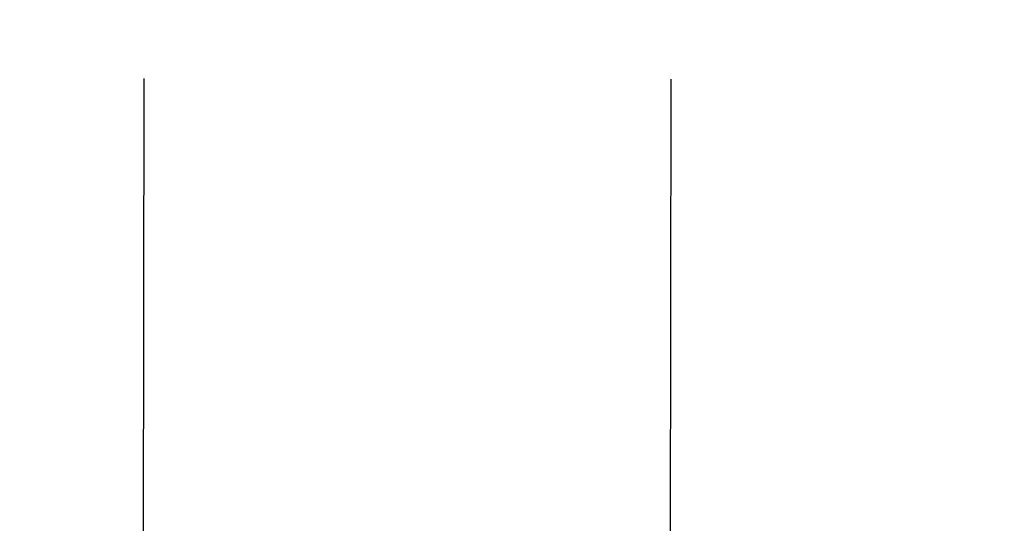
# Model space of a CAD drawing. Header units: inches. Extents: x 0 to 225, y 0 to 145.
# Tile 65 of 104: x 76.299 to 77.467, y 102.387 to 102.983. Entities that reach past the tile are written whole.
import ezdxf

# ---------------------------------------------------------------- set-up
doc = ezdxf.new("R2010")
doc.units = ezdxf.units.IN
doc.header["$LTSCALE"] = 12.349732
doc.header["$MEASUREMENT"] = 0
doc.linetypes.add('HIDDEN', pattern=[0.2, 0.1, -0.1])
doc.layers.get('0').update_dxf_attribs({"linetype": 'CONTINUOUS'})
doc.layers.add('02___PRT_ALL_AXES', color=7, linetype='CONTINUOUS')
doc.layers.add('DIMENSIONS', color=7, linetype='CONTINUOUS')
doc.styles.get("Standard").update_dxf_attribs({"font": 'txt', "width": 0.8})
doc.dimstyles.new('DIMSTYLE_3', dxfattribs={"dimtxt": 1.030245, "dimasz": 1.320827, "dimexe": 0.09, "dimexo": 0.07, "dimgap": 0.039, "dimtad": 0, "dimtih": 1, "dimtoh": 1, "dimzin": 4, "dimdsep": 46, "dimtxsty": 'Standard', "dimblk": '_FILLED', "dimblk1": '_FILLED', "dimblk2": '_FILLED', "dimcen": 0.09, "dimadec": 0, "dimazin": 0, "dimtfac": 1, "dimtofl": 0, "dimtmove": 0, "dimatfit": 3, "dimldrblk": '_FILLED', "dimfxl": 0, "dimtolj": 1, "dimtzin": 4, "dimarcsym": 0})

# ---------------------------------------------------------------- blocks, each defined once
blk = doc.blocks.new('_FILLED')
at = {"color": 0, "linetype": 'ByBlock'}
blk.add_solid([(0, 0), (-1, 0.2), (-1, -0.2)], dxfattribs=at)
blk = doc.blocks.new('*D13')
at = {"layer": 'DIMENSIONS', "color": 2, "linetype": 'Continuous'}
for p, q in [((73.9021, 93.3485), (71.2605, 93.3485)), ((77.5271, 93.3485), (79.7423, 93.3485))]:
    blk.add_line(p, q, dxfattribs=at)
at = {"layer": 'DIMENSIONS', "color": 2, "linetype": 'Continuous', "xscale": 1.3208269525, "yscale": 1.3208269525, "zscale": 1.3208269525}
blk.add_blockref('_FILLED', (73.9021, 93.3485), dxfattribs=at)
at = {"layer": 'DIMENSIONS', "color": 2, "linetype": 'Continuous', "xscale": 1.3208269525, "yscale": 1.3208269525, "zscale": 1.3208269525, "rotation": 180}
blk.add_blockref('_FILLED', (77.5271, 93.3485), dxfattribs=at)
at = {"layer": 'DIMENSIONS', "color": 2, "linetype": 'Continuous', "insert": (80.2574, 93.8636), "char_height": 1.03025, "width": 3.296784, "attachment_point": 1, "line_spacing_factor": 0.9}
blk.add_mtext('3.63', dxfattribs=at)

msp = doc.modelspace()

# ---------------------------------------------------------------- linework, layer by layer
at = {"layer": '02___PRT_ALL_AXES', "color": 8, "linetype": 'HIDDEN'}
for p, q in [((76.4019, 74.5094), (76.4486, 104.0093)), ((77.0269, 74.5084), (77.0736, 104.0084))]:
    msp.add_line(p, q, dxfattribs=at)

# ---------------------------------------------------------------- dimensions: what is measured, and where the dimension line sits
at = {"layer": 'DIMENSIONS', "color": 2, "linetype": 'Continuous'}
dim = msp.add_linear_dim(base=(73.9021050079, 93.3485144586), p1=(77.5271050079, 103.9466635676), p2=(73.9021050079, 42.6956635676), angle=180, dimstyle='DIMSTYLE_3', dxfattribs=at)
dim.commit()
dim.dimension.update_dxf_attribs({"geometry": '*D13', "text_midpoint": (81.9058144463, 93.3485144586), "dimtype": 160})

doc.saveas('drawing.dxf')
